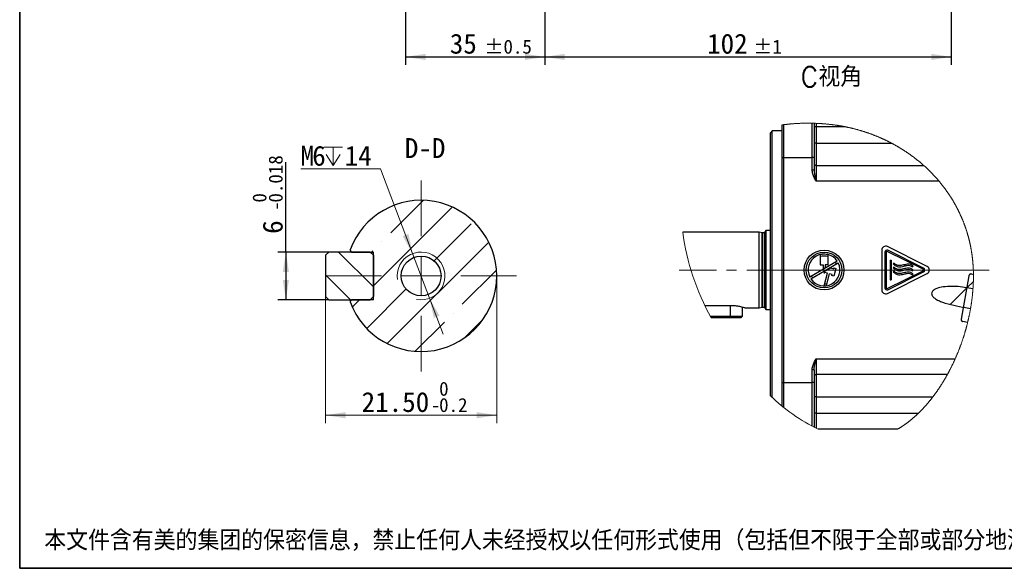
# Model space of a CAD drawing. Header units: millimetres. Extents: x 10 to 584, y 10 to 410.
# Tile 1 of 26: x 10 to 258, y 10 to 148. Entities that reach past the tile are written whole.
import ezdxf

# ---------------------------------------------------------------- set-up
doc = ezdxf.new("R2010")
doc.units = ezdxf.units.MM
doc.header["$LTSCALE"] = 2
doc.linetypes.add('SLD-中心线', pattern=[34.29, 30.48, -1.27, 1.27, -1.27])
doc.linetypes.add('SLD-实线', pattern=[0])
doc.layers.add('图框', color=7, linetype='SLD-实线')
doc.layers.add('细实线层', color=7, linetype='SLD-实线')
doc.layers.add('粗实线层', color=7, linetype='SLD-实线', lineweight=25)
doc.styles.add('SLDTEXTSTYLE0', font='txt', dxfattribs={"bigfont": 'bigfont'})
doc.styles.add('SLDTEXTSTYLE1', font='txt')
doc.dimstyles.new('SLDDIMSTYLE16', dxfattribs={"dimtxt": 5, "dimasz": 5, "dimexe": 0, "dimexo": 0.0625, "dimgap": 1.25, "dimtad": 0, "dimtih": 1, "dimtoh": 1, "dimlfac": 0.5, "dimrnd": 1e-09, "dimzin": 12, "dimdsep": 46, "dimtxsty": 'SLDTEXTSTYLE1', "dimsah": 1, "dimcen": 0, "dimadec": 0, "dimazin": 3, "dimtfac": 1, "dimtdec": 3, "dimtmove": 0, "dimatfit": 3, "dimfxl": 1, "dimfrac": 2, "dimtolj": 1, "dimtzin": 12, "dimarcsym": 0})
doc.dimstyles.new('SLDDIMSTYLE17', dxfattribs={"dimtxt": 5, "dimasz": 5, "dimexe": 0, "dimexo": 0.0625, "dimgap": 1.25, "dimtad": 2, "dimlfac": 0.5, "dimrnd": 1e-09, "dimzin": 12, "dimdsep": 46, "dimtxsty": 'SLDTEXTSTYLE1', "dimsah": 1, "dimcen": 0.09, "dimadec": 0, "dimazin": 3, "dimtol": 1, "dimtm": 0.018, "dimtfac": 1, "dimtdec": 3, "dimtofl": 0, "dimtmove": 0, "dimatfit": 3, "dimfxl": 1, "dimfrac": 2, "dimtolj": 1, "dimarcsym": 0})
doc.dimstyles.new('SLDDIMSTYLE18', dxfattribs={"dimtxt": 5, "dimasz": 5, "dimexe": 0, "dimexo": 0.0625, "dimgap": 1.25, "dimtad": 2, "dimlfac": 0.5, "dimrnd": 1e-09, "dimzin": 4, "dimdsep": 46, "dimtxsty": 'SLDTEXTSTYLE1', "dimsah": 1, "dimcen": 0.09, "dimadec": 0, "dimazin": 1, "dimtol": 1, "dimtm": 0.2, "dimtfac": 1, "dimtdec": 1, "dimtofl": 0, "dimtmove": 0, "dimatfit": 3, "dimfxl": 1, "dimfrac": 2, "dimtolj": 1, "dimarcsym": 0})
doc.dimstyles.new('SLDDIMSTYLE2', dxfattribs={"dimtxt": 5, "dimasz": 5, "dimexe": 0, "dimexo": 0.0625, "dimgap": 1.25, "dimtad": 2, "dimrnd": 1e-09, "dimzin": 12, "dimdsep": 46, "dimtxsty": 'SLDTEXTSTYLE1', "dimsah": 1, "dimcen": 0.09, "dimadec": 0, "dimazin": 3, "dimtol": 1, "dimtp": 1, "dimtm": 1, "dimtfac": 1, "dimtdec": 0, "dimtofl": 0, "dimtmove": 0, "dimatfit": 3, "dimfxl": 1, "dimfrac": 2, "dimtolj": 1, "dimarcsym": 0})
doc.dimstyles.new('SLDDIMSTYLE7', dxfattribs={"dimtxt": 5, "dimasz": 5, "dimexe": 0, "dimexo": 0.0625, "dimgap": 1.25, "dimtad": 2, "dimrnd": 1e-09, "dimzin": 12, "dimdsep": 46, "dimtxsty": 'SLDTEXTSTYLE1', "dimsah": 1, "dimcen": 0.09, "dimadec": 0, "dimazin": 3, "dimtol": 1, "dimtp": 0.5, "dimtm": 0.5, "dimtfac": 1, "dimtdec": 1, "dimtofl": 0, "dimtmove": 0, "dimatfit": 3, "dimfxl": 1, "dimfrac": 2, "dimtolj": 1, "dimarcsym": 0})

# ---------------------------------------------------------------- blocks, each defined once
blk = doc.blocks.new('_D_2')
at = {"layer": '细实线层'}
for p, q in [((244.12, 170.02), (244.12, 136.52)), ((142.02, 168.27), (142.02, 136.52)), ((142.02, 138.52), (244.12, 138.52))]:
    blk.add_line(p, q, dxfattribs=at)
for points in [[(142.02, 138.52), (147.02, 137.75), (147.02, 139.29)], [(244.12, 138.52), (239.12, 139.29), (239.12, 137.75)]]:
    blk.add_solid(points, dxfattribs=at)
at = {"layer": '细实线层', "attachment_point": 1, "style": 'SLDTEXTSTYLE1'}
for s, insert, char_height in [('102', (182.79, 144.34), 5), ('±1', (194.43, 142.84), 3.5)]:
    blk.add_mtext(s, dxfattribs=dict(at, insert=insert, char_height=char_height))
blk = doc.blocks.new('_D_8')
at = {"layer": '细实线层'}
for p, q in [((107.02, 198.97), (107.02, 136.52)), ((142.02, 168.27), (142.02, 136.52)), ((107.02, 138.52), (142.02, 138.52))]:
    blk.add_line(p, q, dxfattribs=at)
for points in [[(107.02, 138.52), (112.02, 137.75), (112.02, 139.29)], [(142.02, 138.52), (137.02, 139.29), (137.02, 137.75)]]:
    blk.add_solid(points, dxfattribs=at)
at = {"layer": '细实线层', "attachment_point": 1, "style": 'SLDTEXTSTYLE1'}
for s, insert, char_height in [('35', (118.11, 144.34), 5), ('±0.5', (126.84, 142.84), 3.5)]:
    blk.add_mtext(s, dxfattribs=dict(at, insert=insert, char_height=char_height))
blk = doc.blocks.new('SW_SYMBOL_HOLE_DEPTH')
at = {"color": 0, "linetype": 'SLD-实线', "lineweight": 18}
for p, q in [((0, 1750), (1600, 1750)), ((800, 1750), (800, 150)), ((200, 1110), (800, 150)), ((1400, 1110), (800, 150))]:
    blk.add_line(p, q, dxfattribs=at)
blk = doc.blocks.new('_D_17')
at = {"color": 7, "linetype": 'SLD-实线', "lineweight": 0}
for p, q in [((100.68, 110.36), (80.63, 110.36)), ((108.78, 89.08), (100.68, 110.36)), ((113.04, 77.87), (108.78, 89.08)), ((113.04, 77.87), (116.46, 68.88))]:
    blk.add_line(p, q, dxfattribs=at)
at = {"color": 7, "linetype": 'SLD-实线', "lineweight": 18}
for points in [[(108.78, 89.08), (107.72, 94.03), (106.28, 93.48)], [(113.04, 77.87), (114.1, 72.92), (115.54, 73.47)]]:
    blk.add_solid(points, dxfattribs=at)
at = {"color": 7, "linetype": 'SLD-实线', "lineweight": 18, "xscale": 0.002909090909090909, "yscale": 0.002909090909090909, "zscale": 0.002909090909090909}
blk.add_blockref('SW_SYMBOL_HOLE_DEPTH', (86.45, 110.77), dxfattribs=at)
at = {"color": 7, "linetype": 'SLD-实线', "lineweight": 18, "char_height": 5, "attachment_point": 1, "style": 'SLDTEXTSTYLE1'}
for s, insert in [('M', (80.63, 116.18)), ('6', (83.54, 116.18)), ('14', (91.69, 116.18))]:
    blk.add_mtext(s, dxfattribs=dict(at, insert=insert))
blk = doc.blocks.new('_D_18')
at = {"layer": '细实线层'}
for p, q in [((76.91, 89.47), (76.91, 112.09)), ((87.71, 89.47), (74.91, 89.47)), ((76.91, 89.47), (76.91, 77.47)), ((87.71, 77.47), (74.91, 77.47))]:
    blk.add_line(p, q, dxfattribs=at)
for points in [[(76.91, 89.47), (76.14, 84.47), (77.68, 84.47)], [(76.91, 77.47), (77.68, 82.47), (76.14, 82.47)]]:
    blk.add_solid(points, dxfattribs=at)
at = {"layer": '细实线层', "attachment_point": 1, "rotation": 90, "style": 'SLDTEXTSTYLE1'}
for s, insert, char_height in [('0.018', (72.59, 101.91), 3.5), ('0', (68.52, 101.91), 3.5), ('-', (72.59, 99.87), 3.5), ('6', (71.09, 94.05), 5)]:
    blk.add_mtext(s, dxfattribs=dict(at, insert=insert, char_height=char_height))
blk = doc.blocks.new('_D_19')
at = {"color": 7, "linetype": 'SLD-实线', "lineweight": 0}
for p, q in [((129.91, 83.47), (129.91, 46.47)), ((86.91, 78.27), (86.91, 46.47)), ((86.91, 48.47), (129.91, 48.47))]:
    blk.add_line(p, q, dxfattribs=at)
at = {"color": 7, "linetype": 'SLD-实线', "lineweight": 18}
for points in [[(86.91, 48.47), (91.91, 47.7), (91.91, 49.24)], [(129.91, 48.47), (124.91, 49.24), (124.91, 47.7)]]:
    blk.add_solid(points, dxfattribs=at)
at = {"color": 7, "linetype": 'SLD-实线', "lineweight": 18, "attachment_point": 1, "style": 'SLDTEXTSTYLE1'}
for s, insert, char_height in [('0', (115.43, 56.87), 3.5), ('21.50', (95.94, 54.29), 5), ('0.2', (115.43, 52.79), 3.5), ('-', (113.4, 52.79), 3.5)]:
    blk.add_mtext(s, dxfattribs=dict(at, insert=insert, char_height=char_height))
blk = doc.blocks.new('SW_CENTERMARKSYMBOL_1')
at = {"color": 0, "linetype": 'SLD-实线', "lineweight": 18}
for p, q in [((0, 10), (0, 24)), ((0, 0), (0, 5)), ((-10, 0), (-24, 0)), ((0, 0), (-5, 0)), ((0, 0), (0, -5)), ((0, 0), (5, 0)), ((10, 0), (24, 0)), ((0, -10), (0, -24))]:
    blk.add_line(p, q, dxfattribs=at)
blk = doc.blocks.new('SW_HATCH_0')
at = {"color": 0, "linetype": 'SLD-实线', "lineweight": 18}
for p, q in [((-4.16, -4.16), (0.03, 0.03)), ((0, 0), (1.65, 1.65))]:
    blk.add_line(p, q, dxfattribs=at)

msp = doc.modelspace()

# ---------------------------------------------------------------- hatches: boundary and pattern name
at = {"linetype": 'SLD-实线', "lineweight": 18}
h = msp.add_hatch(dxfattribs=at)
h.set_pattern_fill('ANSI35', scale=2, angle=3e-322, style=0)
edge = h.paths.add_edge_path(flags=0)
edge.add_line((98.908094, 89.473749), (98.908094, 77.473749))
edge.add_line((98.908094, 77.473749), (93.443845, 77.473749))
edge.add_line((93.443845, 77.473749), (93.068269, 76.936115))
edge.add_arc((110.908094, 83.473749), 19, 200.12601206, 519.87398794)
edge.add_line((93.068269, 90.011383), (93.443845, 89.473749))
edge.add_line((93.443845, 89.473749), (98.908094, 89.473749))
edge = h.paths.add_edge_path(flags=0)
edge.add_arc((110.908094, 83.473749), 5, 0, 360)
h = msp.add_hatch(dxfattribs=at)
h.set_pattern_fill('ANSI35', scale=2, angle=90, style=0)
h.paths.add_polyline_path([(98.108094, 77.473749), (98.908094, 78.273749), (98.908094, 88.673749), (98.108094, 89.473749), (87.708094, 89.473749), (86.908094, 88.673749), (86.908094, 78.273749), (87.708094, 77.473749)], flags=0)

# ---------------------------------------------------------------- linework, layer by layer
at = {"color": 7, "linetype": 'SLD-实线', "lineweight": 25}
for p, q in [((201.688879, 113.265225), (201.688879, 121.437616)), ((201.988877, 121.476549), (201.988877, 113.265225)), ((209.188878, 113.265225), (209.188878, 121.854897)), ((209.688879, 121.842265), (209.688879, 113.265225)), ((210.188878, 121.824566), (210.188878, 120.965223)), ((199.188878, 119.965225), (198.688877, 119.465224)), ((198.688877, 53.369991), (198.688877, 119.465224)), ((201.688879, 119.965225), (199.188878, 119.965225)), ((199.188878, 52.907936), (199.188878, 119.965225)), ((210.188878, 120.965223), (209.688879, 120.965223)), ((210.188878, 120.965223), (210.188878, 116.865225)), ((217.490775, 120.965223), (210.188878, 120.965223)), ((210.188878, 116.865225), (209.688879, 116.865225)), ((210.188878, 116.865225), (210.188878, 111.265225)), ((210.188878, 116.865225), (229.10821, 116.865225)), ((201.688879, 113.265225), (201.988877, 113.265225)), ((201.688879, 56.665225), (201.688879, 113.265225)), ((201.988877, 113.265225), (209.188878, 113.265225)), ((201.988877, 113.265225), (201.988877, 56.665225)), ((209.688879, 113.265225), (209.188878, 113.265225)), ((209.188878, 110.093653), (209.188878, 113.265225)), ((209.688879, 113.265225), (209.688879, 110.093653)), ((209.688879, 110.093653), (209.188878, 110.093653)), ((209.688879, 110.093653), (209.706432, 109.905464)), ((210.188878, 111.265225), (210.188878, 107.265224)), ((210.188878, 111.265225), (237.213601, 111.265225)), ((241.108448, 107.265224), (210.188878, 107.265224)), ((195.888878, 94.465225), (176.658155, 94.465225)), ((196.609856, 94.272039), (195.888878, 94.465225)), ((195.888878, 75.465225), (195.888878, 94.465225)), ((197.188878, 94.265225), (196.661619, 94.265225)), ((197.588877, 94.865225), (197.388877, 94.665225)), ((197.388877, 84.965225), (197.388877, 94.665225)), ((198.688877, 94.865225), (197.588877, 94.865225)), ((197.588877, 94.865225), (197.588877, 84.965225)), ((86.908094, 88.673749), (87.708094, 89.473749)), ((98.108094, 89.473749), (87.708094, 89.473749)), ((93.443845, 89.473749), (93.068269, 90.011383)), ((93.443845, 89.473749), (98.908094, 89.473749)), ((98.108094, 89.473749), (98.908094, 88.673749)), ((98.908094, 77.473749), (98.908094, 89.473749)), ((226.688878, 89.947191), (226.688878, 79.983259)), ((227.488878, 89.461781), (227.488878, 80.468669)), ((227.788878, 89.461781), (227.788878, 80.468669)), ((237.071433, 85.14411), (228.078321, 89.640666)), ((238.100024, 85.859652), (228.136092, 90.841618)), ((237.205597, 85.412438), (228.212485, 89.908994)), ((86.908094, 88.673749), (86.908094, 78.273749)), ((98.908094, 88.673749), (98.908094, 78.273749)), ((215.521208, 87.177821), (208.60655, 83.185641)), ((208.856548, 82.752629), (215.771207, 86.744808)), ((211.188878, 88.786547), (211.188878, 86.286547)), ((213.188879, 86.286547), (213.188879, 88.786547)), ((215.337225, 86.494249), (215.087225, 86.927261)), ((228.788878, 87.465225), (229.088878, 87.465225)), ((228.788878, 87.465225), (228.788878, 82.465225)), ((229.088878, 87.465225), (229.088878, 82.465225)), ((229.815856, 86.706649), (229.588878, 86.510483)), ((197.388877, 75.265225), (197.388877, 84.965225)), ((197.588877, 84.965225), (197.588877, 75.065225)), ((211.188878, 86.286547), (211.938878, 86.286547)), ((211.938878, 86.286547), (211.938878, 85.225032)), ((212.438879, 85.513708), (211.938878, 85.225032)), ((212.188878, 84.56108), (213.802767, 85.492859)), ((212.188878, 84.56108), (212.188878, 84.113566)), ((212.303723, 84.341612), (212.239019, 84.100131)), ((213.028168, 84.147498), (212.303723, 84.341612)), ((213.188879, 86.286547), (212.438879, 86.286547)), ((212.438879, 86.286547), (212.438879, 85.513708)), ((213.802767, 85.492859), (214.623804, 85.272863)), ((214.623804, 85.272863), (214.688509, 85.514344)), ((215.171472, 85.384935), (214.653834, 83.453083)), ((214.688509, 85.514344), (215.171472, 85.384935)), ((228.078321, 80.289784), (237.071433, 84.786339)), ((228.212485, 80.021456), (237.205597, 84.518011)), ((229.815856, 85.706649), (229.588878, 85.510483)), ((229.815856, 84.706649), (229.588878, 84.510483)), ((234.388976, 85.741531), (234.588878, 85.965225)), ((234.388976, 84.741531), (234.588878, 84.965225)), ((212.188878, 81.015225), (213.028168, 84.147498)), ((212.239019, 84.100131), (212.188878, 84.113566)), ((213.511131, 84.018088), (212.715983, 81.050553)), ((214.235575, 83.823974), (213.511131, 84.018088)), ((214.170871, 83.582492), (214.235575, 83.823974)), ((214.653834, 83.453083), (214.170871, 83.582492)), ((228.136092, 79.088832), (238.100024, 84.070798)), ((228.788878, 82.465225), (229.088878, 82.465225)), ((234.388976, 83.741531), (234.588878, 83.965225)), ((248.608686, 83.528014), (246.681972, 72.601074)), ((249.19296, 83.962205), (249.735743, 83.866498)), ((212.310017, 81.467322), (212.84365, 81.527017)), ((249.625559, 80.245311), (248.570377, 80.431367)), ((87.708094, 77.473749), (86.908094, 78.273749)), ((87.708094, 77.473749), (98.108094, 77.473749)), ((93.068269, 76.936115), (93.443845, 77.473749)), ((98.908094, 77.473749), (93.443845, 77.473749)), ((98.908094, 78.273749), (98.108094, 77.473749)), ((182.285526, 76.045313), (189.188876, 76.045313)), ((191.688878, 73.365225), (191.688878, 75.681382)), ((192.388536, 75.465225), (195.888878, 75.465225)), ((195.888878, 75.465225), (196.609856, 75.65841)), ((196.661619, 75.665225), (197.188878, 75.665225)), ((197.388877, 75.265225), (197.588877, 75.065225)), ((197.588877, 75.065225), (198.688877, 75.065225)), ((247.705089, 75.524073), (249.01685, 75.292774)), ((183.630874, 73.365225), (188.688879, 73.365225)), ((188.688879, 72.965225), (183.842954, 72.965225)), ((188.688879, 72.965225), (188.688879, 73.365225)), ((188.688879, 73.365225), (191.688878, 73.365225)), ((191.288878, 72.965225), (188.688879, 72.965225)), ((191.288878, 72.965225), (191.688878, 73.365225)), ((248.280418, 71.782011), (247.082507, 71.993235)), ((210.188878, 62.665226), (210.188878, 58.665225)), ((209.688879, 59.836797), (209.188878, 59.836797)), ((209.188878, 56.665225), (209.188878, 59.836797)), ((209.688879, 59.836797), (209.688879, 56.665225)), ((243.174795, 58.665225), (210.188878, 58.665225)), ((210.188878, 58.665225), (210.188878, 53.065225)), ((201.688879, 56.665225), (201.988877, 56.665225)), ((201.688879, 50.748795), (201.688879, 56.665225)), ((201.988877, 56.665225), (209.188878, 56.665225)), ((201.988877, 56.665225), (201.988877, 50.506319)), ((209.688879, 56.665225), (209.188878, 56.665225)), ((209.188878, 45.726716), (209.188878, 56.665225)), ((209.688879, 56.665225), (209.688879, 45.468822)), ((210.188878, 53.065225), (209.688879, 53.065225)), ((210.188878, 53.065225), (239.534076, 53.065225)), ((210.188878, 53.065225), (210.188878, 48.965226)), ((210.188878, 48.965226), (209.688879, 48.965226)), ((210.188878, 48.965226), (210.188878, 45.22068)), ((210.188878, 48.965226), (235.903148, 48.965226)), ((230.663431, 44.965226), (210.725584, 44.965226))]:
    msp.add_line(p, q, dxfattribs=at)
at = {"color": 8, "linetype": 'SLD-实线', "lineweight": 25}
for p, q in [((196.609856, 75.65841), (196.609856, 94.272039)), ((196.661619, 94.265225), (196.661619, 75.665225)), ((197.188878, 84.965225), (197.188878, 94.265225)), ((197.188878, 75.665225), (197.188878, 84.965225)), ((188.688879, 73.365225), (188.688879, 76.045313)), ((210.188878, 62.665226), (245.163112, 62.665226))]:
    msp.add_line(p, q, dxfattribs=at)
at = {"color": 7, "linetype": 'SLD-中心线', "lineweight": 18}
msp.add_line((253.711774, 84.965225), (175.788866, 84.965225), dxfattribs=at)
at = {"color": 7, "linetype": 'SLD-实线', "lineweight": 18, "flags": 128}
msp.add_lwpolyline([(230.663431, 44.965226), (230.740594, 45.009747), (230.817665, 45.054625), (230.894645, 45.099854), (230.971533, 45.14544), (231.048329, 45.191373), (231.125031, 45.237664), (231.201641, 45.284301), (231.271784, 45.327358), (231.341847, 45.370709), (231.411832, 45.414351), (231.481737, 45.458283), (231.551561, 45.502506), (231.621305, 45.547023), (231.690969, 45.591823), (231.760551, 45.636914), (231.830052, 45.682292), (231.899471, 45.72796), (231.968808, 45.773912), (232.038062, 45.820146), (232.103284, 45.864001), (232.168431, 45.908108), (232.233505, 45.952469), (232.298503, 45.997079), (232.363428, 46.041939), (232.432205, 46.08979), (232.500897, 46.137925), (232.569505, 46.186335), (232.638027, 46.235025), (232.706463, 46.283993), (232.774814, 46.333242), (232.839179, 46.379927), (232.903468, 46.426858), (232.967679, 46.474032), (233.031813, 46.521451), (233.095869, 46.569112), (233.167267, 46.622596), (233.238568, 46.676378), (233.30977, 46.730462), (233.380874, 46.784844), (233.45188, 46.839527), (233.522785, 46.894505), (233.593592, 46.949785), (233.664298, 47.005355), (233.731397, 47.05844), (233.798405, 47.111794), (233.865322, 47.165408), (233.932147, 47.219291), (233.998879, 47.273434), (234.06552, 47.327842), (234.143941, 47.392305), (234.222234, 47.457125), (234.300396, 47.522314), (234.378428, 47.587856), (234.457917, 47.655113), (234.537269, 47.722738), (234.616484, 47.790739), (234.69556, 47.859106), (234.774498, 47.927845), (234.853296, 47.996953), (234.931955, 48.066422), (235.010473, 48.13626), (235.08885, 48.206463), (235.167086, 48.277028), (235.245179, 48.347953), (235.323129, 48.419237), (235.400936, 48.490882), (235.4786, 48.562884), (235.549664, 48.629198), (235.620606, 48.695813), (235.691426, 48.762723), (235.762123, 48.829928), (235.832697, 48.89743), (235.903148, 48.965226), (235.978337, 49.038037), (236.053383, 49.111187), (236.128286, 49.184665), (236.203046, 49.258478), (236.277662, 49.332618), (236.350804, 49.405757), (236.423807, 49.479209), (236.496668, 49.55298), (236.569389, 49.627062), (236.643448, 49.702979), (236.717359, 49.779225), (236.791121, 49.855791), (236.864735, 49.932677), (236.938198, 50.009887), (237.011512, 50.087414), (237.084674, 50.165262), (237.157686, 50.243426), (237.230546, 50.321906), (237.303253, 50.4007), (237.375807, 50.47981), (237.448208, 50.55923), (237.520454, 50.638962), (237.592547, 50.719004), (237.658495, 50.792649), (237.724312, 50.866548), (237.789998, 50.940707), (237.855553, 51.015123), (237.920975, 51.089793), (237.986265, 51.16472), (238.057339, 51.246747), (238.128254, 51.329072), (238.19901, 51.411699), (238.269606, 51.494624), (238.340041, 51.577843), (238.410316, 51.661361), (238.480429, 51.745172), (238.544557, 51.82226), (238.608549, 51.899589), (238.672403, 51.977165), (238.736121, 52.054982), (238.7997, 52.133042), (238.863141, 52.211348), (238.926443, 52.289892), (238.989606, 52.368674), (239.05263, 52.447695), (239.115513, 52.526958), (239.178257, 52.606456), (239.240859, 52.686188), (239.31446, 52.78046), (239.387863, 52.87506), (239.461068, 52.969981), (239.534076, 53.065225), (239.598763, 53.150102), (239.663292, 53.235229), (239.727664, 53.320605), (239.791877, 53.406234), (239.855931, 53.49211), (239.919826, 53.578235), (239.979923, 53.659662), (240.039878, 53.741309), (240.09969, 53.823173), (240.159358, 53.905248), (240.218883, 53.987544), (240.285146, 54.079644), (240.351229, 54.172009), (240.417131, 54.264642), (240.482852, 54.357532), (240.548391, 54.45069), (240.613748, 54.544106), (240.678921, 54.637782), (240.743911, 54.731715), (240.808717, 54.825905), (240.873338, 54.920353), (240.937774, 55.015053), (241.002024, 55.110007), (241.066087, 55.205214), (241.129964, 55.300671), (241.193652, 55.396376), (241.257153, 55.492332), (241.323476, 55.59312), (241.38959, 55.694177), (241.455496, 55.795503), (241.521193, 55.897096), (241.58668, 55.998953), (241.651957, 56.101074), (241.71407, 56.198798), (241.77599, 56.296758), (241.837717, 56.394957), (241.899249, 56.49339), (241.960588, 56.592056), (242.021731, 56.690955), (242.082678, 56.790087), (242.14343, 56.889446), (242.206862, 56.993784), (242.270079, 57.098372), (242.333078, 57.203207), (242.395859, 57.30829), (242.458422, 57.413617), (242.520765, 57.519188), (242.582888, 57.625003), (242.644791, 57.731056), (242.706472, 57.83735), (242.767932, 57.943882), (242.829169, 58.050651), (242.890183, 58.157656), (242.947506, 58.258758), (243.004629, 58.360068), (243.061552, 58.461584), (243.118274, 58.563303), (243.174795, 58.665225), (243.23414, 58.77285), (243.293261, 58.880699), (243.352156, 58.98877), (243.410826, 59.097061), (243.469268, 59.205567), (243.527484, 59.314292), (243.585472, 59.423232), (243.643231, 59.532387), (243.703495, 59.646966), (243.763507, 59.761777), (243.823266, 59.876818), (243.882771, 59.992088), (243.942022, 60.107585), (244.001018, 60.223305), (244.064526, 60.348693), (244.127734, 60.474341), (244.190641, 60.600247), (244.253245, 60.726406), (244.315547, 60.85282), (244.377545, 60.979483), (244.435722, 61.099138), (244.493626, 61.21901), (244.551258, 61.3391), (244.608617, 61.459409), (244.665702, 61.579929), (244.722512, 61.700662), (244.779046, 61.821607), (244.835303, 61.942761), (244.891284, 62.064122), (244.946987, 62.185688), (245.001423, 62.305281), (245.05559, 62.425069), (245.109487, 62.545051), (245.163112, 62.665226), (245.217469, 62.787858), (245.271542, 62.910687), (245.325332, 63.033709), (245.378836, 63.156923), (245.432056, 63.280329), (245.48499, 63.403921), (245.537637, 63.527701), (245.585644, 63.641328), (245.633408, 63.75511), (245.68093, 63.869044), (245.728208, 63.983131), (245.775243, 64.097367), (245.822031, 64.21175), (245.868576, 64.326282), (245.914874, 64.440962), (245.960926, 64.555784), (246.00673, 64.67075), (246.052287, 64.78586), (246.097596, 64.901109), (246.150675, 65.037118), (246.203409, 65.173318), (246.255794, 65.309707), (246.307831, 65.446283), (246.351709, 65.562311), (246.395335, 65.678471), (246.438707, 65.79476), (246.481827, 65.911179), (246.524692, 66.027727), (246.567302, 66.144401), (246.617194, 66.282069), (246.66673, 66.419908), (246.715908, 66.557917), (246.76473, 66.696092), (246.808018, 66.819604), (246.851019, 66.943245), (246.893732, 67.067014), (246.936158, 67.190909), (246.978295, 67.31493), (247.020142, 67.439075), (247.0617, 67.563342), (247.102967, 67.687729), (247.141912, 67.806046), (247.180594, 67.924467), (247.219011, 68.042995), (247.257164, 68.161625), (247.29505, 68.280357), (247.332671, 68.399191), (247.376667, 68.539371), (247.42029, 68.679688), (247.463541, 68.820137), (247.506419, 68.960718), (247.544387, 69.086348), (247.582054, 69.212079), (247.619421, 69.337908), (247.656489, 69.463838), (247.693254, 69.589862), (247.729717, 69.715982), (247.765878, 69.842197), (247.801735, 69.968503), (247.837288, 70.0949), (247.872535, 70.221386), (247.907478, 70.347959), (247.942113, 70.474619), (247.976442, 70.601361), (248.010462, 70.728188), (248.044175, 70.855096), (248.077578, 70.982082), (248.11224, 71.1152), (248.14656, 71.248402), (248.18054, 71.381686), (248.214176, 71.515049), (248.247469, 71.648492), (248.280418, 71.782011), (248.31036, 71.904641), (248.340011, 72.027333), (248.36937, 72.150085), (248.398436, 72.272895), (248.42721, 72.395764), (248.455183, 72.516493), (248.482872, 72.637274), (248.510277, 72.758108), (248.537397, 72.878992), (248.564776, 73.002393), (248.591856, 73.125844), (248.618638, 73.249342), (248.645121, 73.372888), (248.671304, 73.496478), (248.697186, 73.620113), (248.722767, 73.74379), (248.748045, 73.867509), (248.773021, 73.991267), (248.797694, 74.115064), (248.822063, 74.238897), (248.846129, 74.362766), (248.869889, 74.486669), (248.893343, 74.610605), (248.918789, 74.74697), (248.943864, 74.883371), (248.968565, 75.019807), (248.992895, 75.156276), (249.01685, 75.292774), (249.03831, 75.416933), (249.059459, 75.541116), (249.080298, 75.665319), (249.100824, 75.789542), (249.121038, 75.913782), (249.140938, 76.038039), (249.160526, 76.162312), (249.181708, 76.299027), (249.20251, 76.435757), (249.222929, 76.572502), (249.242965, 76.709256), (249.262618, 76.846021), (249.281886, 76.982792), (249.30077, 77.119569), (249.319266, 77.25635), (249.337375, 77.393133), (249.355098, 77.529916), (249.372124, 77.664255), (249.388775, 77.79859), (249.40505, 77.932919), (249.420947, 78.067242), (249.436745, 78.203997), (249.45215, 78.340742), (249.467161, 78.477474), (249.481777, 78.614191), (249.495998, 78.750891), (249.50958, 78.885132), (249.522778, 79.019354), (249.535593, 79.153554), (249.548024, 79.287731), (249.558797, 79.407511), (249.569263, 79.52727), (249.57942, 79.647007), (249.589267, 79.76672), (249.598806, 79.886408), (249.608035, 80.00607), (249.616953, 80.125704), (249.625559, 80.245311), (249.633712, 80.36279), (249.641563, 80.480239), (249.649111, 80.597657), (249.656358, 80.715043), (249.663302, 80.832395), (249.669826, 80.947618), (249.676056, 81.062805), (249.681994, 81.177957), (249.687637, 81.293072), (249.69309, 81.410498), (249.698237, 81.527881), (249.703075, 81.645223), (249.707605, 81.762523), (249.711826, 81.879777), (249.715736, 81.996985), (249.719337, 82.114147), (249.722444, 82.224415), (249.725274, 82.33464), (249.727828, 82.44482), (249.730105, 82.554954), (249.732104, 82.665041), (249.733798, 82.773117), (249.735224, 82.881146), (249.736381, 82.989126), (249.737269, 83.097058), (249.737974, 83.225484), (249.738296, 83.353837), (249.738234, 83.482117), (249.737789, 83.610321), (249.736959, 83.738449), (249.735743, 83.866498), (249.734268, 83.985346), (249.732458, 84.104124), (249.730314, 84.22283), (249.727836, 84.341463), (249.725023, 84.460022), (249.721872, 84.578505), (249.718594, 84.690148), (249.715015, 84.801722), (249.711137, 84.913225), (249.706957, 85.024656), (249.702476, 85.136015), (249.697694, 85.247301), (249.692609, 85.358512), (249.687222, 85.469647), (249.681532, 85.580705), (249.675537, 85.691685), (249.669354, 85.800607), (249.662877, 85.909451), (249.656106, 86.018217), (249.64904, 86.126904), (249.641542, 86.237485), (249.633737, 86.347981), (249.625626, 86.458392), (249.617207, 86.568716), (249.608481, 86.678953), (249.59961, 86.787136), (249.59044, 86.895232), (249.580973, 87.00324), (249.571206, 87.11116), (249.560932, 87.22119), (249.550346, 87.331126), (249.539446, 87.440966), (249.528234, 87.55071), (249.516708, 87.660356), (249.504867, 87.769904), (249.492713, 87.879352), (249.48027, 87.988461), (249.467514, 88.097469), (249.454443, 88.206374), (249.441057, 88.315175), (249.427354, 88.423872), (249.413589, 88.530525), (249.399519, 88.637075), (249.385143, 88.743521), (249.370461, 88.849862), (249.355163, 88.958265), (249.339548, 89.066557), (249.323615, 89.17474), (249.307365, 89.282811), (249.2908, 89.390772), (249.273918, 89.498621), (249.25672, 89.606358), (249.239207, 89.713983), (249.221379, 89.821496), (249.203238, 89.928895), (249.184782, 90.036181), (249.166014, 90.143354), (249.146932, 90.250413), (249.127538, 90.357356), (249.109486, 90.455288), (249.091174, 90.553122), (249.072599, 90.65086), (249.053763, 90.7485), (249.034667, 90.846043), (249.015311, 90.943487), (248.992442, 91.056841), (248.969222, 91.170061), (248.94565, 91.283147), (248.921727, 91.396099), (248.897455, 91.508916), (248.873275, 91.619587), (248.848759, 91.730126), (248.823907, 91.840535), (248.798719, 91.950811), (248.772672, 92.063202), (248.746276, 92.175454), (248.719532, 92.287568), (248.692442, 92.399543), (248.665005, 92.511378), (248.637222, 92.623074), (248.609093, 92.734629), (248.58062, 92.846043), (248.551802, 92.957317), (248.52264, 93.068448), (248.493136, 93.179437), (248.463288, 93.290283), (248.433099, 93.400987), (248.402569, 93.511547), (248.374283, 93.612767), (248.345711, 93.713866), (248.316854, 93.814843), (248.287711, 93.915699), (248.258284, 94.016431), (248.228573, 94.117041), (248.195837, 94.226657), (248.162763, 94.336127), (248.129353, 94.445448), (248.095608, 94.554622), (248.061526, 94.663648), (248.02711, 94.772526), (247.99236, 94.881254), (247.960212, 94.980789), (247.927784, 95.080199), (247.895077, 95.179483), (247.862091, 95.27864), (247.828826, 95.377669), (247.795283, 95.476571), (247.761462, 95.575346), (247.727364, 95.673992), (247.692989, 95.77251), (247.658337, 95.8709), (247.623409, 95.96916), (247.588206, 96.067289), (247.554763, 96.159693), (247.521075, 96.251982), (247.487143, 96.344154), (247.452968, 96.436211), (247.41855, 96.52815), (247.378424, 96.63438), (247.337975, 96.740453), (247.297201, 96.84637), (247.256104, 96.952128), (247.214685, 97.057728), (247.172943, 97.163168), (247.130879, 97.268451), (247.09204, 97.364819), (247.05293, 97.461053), (247.013552, 97.557151), (246.973906, 97.653116), (246.933991, 97.748944), (246.893809, 97.844637), (246.853361, 97.940192), (246.812646, 98.035612), (246.771664, 98.130894), (246.730416, 98.22604), (246.688904, 98.321048), (246.647126, 98.415918), (246.607495, 98.50524), (246.567628, 98.59444), (246.527526, 98.683515), (246.487191, 98.772467), (246.446622, 98.861294), (246.40334, 98.955369), (246.359796, 99.049304), (246.31599, 99.143099), (246.271923, 99.236752), (246.227596, 99.330264), (246.183009, 99.423634), (246.140732, 99.511539), (246.098224, 99.599318), (246.055487, 99.68697), (246.012518, 99.774494), (245.969322, 99.861891), (245.920841, 99.959282), (245.872075, 100.056513), (245.823024, 100.153585), (245.77369, 100.250495), (245.724073, 100.347246), (245.674174, 100.443835), (245.623991, 100.540263), (245.573528, 100.636529), (245.520916, 100.736156), (245.468002, 100.835609), (245.414787, 100.934885), (245.361273, 101.033987), (245.307457, 101.132912), (245.253343, 101.23166), (245.19893, 101.330231), (245.148789, 101.420433), (245.098399, 101.510484), (245.047759, 101.600386), (244.996869, 101.690137), (244.945731, 101.779738), (244.894345, 101.869188), (244.84271, 101.958487), (244.790829, 102.047635), (244.7387, 102.13663), (244.686324, 102.225473), (244.633703, 102.314163), (244.580836, 102.4027), (244.530765, 102.486038), (244.480477, 102.569239), (244.429971, 102.652302), (244.379249, 102.735228), (244.328309, 102.818019), (244.274047, 102.905675), (244.219542, 102.993177), (244.164794, 103.080522), (244.109805, 103.16771), (244.054574, 103.254744), (243.999102, 103.34162), (243.933416, 103.443808), (243.867397, 103.545779), (243.801045, 103.647528), (243.73436, 103.749059), (243.674541, 103.839526), (243.614459, 103.929815), (243.554113, 104.019928), (243.493504, 104.109864), (243.432635, 104.199623), (243.371503, 104.289205), (243.31011, 104.378609), (243.248457, 104.467833), (243.189628, 104.552459), (243.130563, 104.63692), (243.071265, 104.721222), (243.011734, 104.805359), (242.951969, 104.889335), (242.891972, 104.973146), (242.820964, 105.071714), (242.749634, 105.170054), (242.677982, 105.268165), (242.606011, 105.366047), (242.541481, 105.453249), (242.476697, 105.540266), (242.411659, 105.627099), (242.346368, 105.713749), (242.280824, 105.800213), (242.215028, 105.886493), (242.148981, 105.972588), (242.082682, 106.058495), (242.016133, 106.144217), (241.949334, 106.229752), (241.882285, 106.315102), (241.814987, 106.400262), (241.747441, 106.485234), (241.679646, 106.57002), (241.611604, 106.654616), (241.543316, 106.739021), (241.471511, 106.827246), (241.399436, 106.915259), (241.327091, 107.003066), (241.254478, 107.090661), (241.181597, 107.178049), (241.108448, 107.265224), (241.037779, 107.348946), (240.966863, 107.432471), (240.895701, 107.5158), (240.824293, 107.598934), (240.752639, 107.68187), (240.682027, 107.763134), (240.611179, 107.844205), (240.540096, 107.925087), (240.468778, 108.005777), (240.395764, 108.087914), (240.322506, 108.169851), (240.249006, 108.25159), (240.175264, 108.333125), (240.101279, 108.41446), (240.027054, 108.495593), (239.952589, 108.576523), (239.877883, 108.657252), (239.802937, 108.737776), (239.727753, 108.818097), (239.65233, 108.898213), (239.57667, 108.978124), (239.500772, 109.057832), (239.424637, 109.137334), (239.340615, 109.224548), (239.256309, 109.311513), (239.171717, 109.398229), (239.086842, 109.484693), (239.001684, 109.570907), (238.924023, 109.649064), (238.846128, 109.727013), (238.768001, 109.804753), (238.689642, 109.882284), (238.611052, 109.959606), (238.532231, 110.036715), (238.45318, 110.113617), (238.365959, 110.197965), (238.27846, 110.282056), (238.190685, 110.365891), (238.102634, 110.449468), (238.014308, 110.53279), (237.925707, 110.615853), (237.836833, 110.698657), (237.747686, 110.781202), (237.658266, 110.863488), (237.568575, 110.945513), (237.480222, 111.025819), (237.391608, 111.105874), (237.302734, 111.185675), (237.213601, 111.265225), (237.1322, 111.337451), (237.050586, 111.409466), (236.968758, 111.481271), (236.886717, 111.552864), (236.804464, 111.624244), (236.723473, 111.694144), (236.642278, 111.763838), (236.56088, 111.833328), (236.479278, 111.902609), (236.395802, 111.973093), (236.312116, 112.043364), (236.22822, 112.113416), (236.144115, 112.183254), (236.059801, 112.252874), (235.975278, 112.322278), (235.890548, 112.391464), (235.80561, 112.460432), (235.720465, 112.529184), (235.635114, 112.597717), (235.549557, 112.666031), (235.463795, 112.734126), (235.377828, 112.802), (235.291657, 112.869653), (235.196633, 112.94382), (235.101363, 113.017719), (235.005848, 113.091349), (234.910088, 113.164711), (234.814085, 113.237805), (234.726598, 113.30402), (234.638911, 113.370012), (234.551023, 113.43578), (234.462936, 113.501325), (234.37465, 113.566644), (234.286166, 113.63174), (234.197483, 113.696612), (234.099705, 113.767709), (234.001688, 113.838533), (233.903433, 113.909084), (233.804942, 113.97936), (233.706214, 114.04936), (233.607251, 114.119086), (233.508053, 114.188537), (233.408621, 114.25771), (233.308956, 114.326605), (233.209058, 114.395225), (233.110717, 114.462347), (233.012153, 114.529201), (232.913367, 114.595785), (232.814358, 114.662101), (232.70981, 114.731673), (232.605018, 114.800945), (232.499981, 114.869916), (232.394701, 114.938585), (232.289178, 115.006951), (232.183413, 115.075016), (232.08347, 115.138912), (231.983314, 115.202538), (231.882945, 115.265894), (231.782364, 115.328978), (231.68157, 115.39179), (231.580565, 115.454331), (231.479349, 115.516597), (231.377924, 115.578591), (231.276288, 115.640312), (231.174445, 115.701759), (231.074217, 115.76184), (230.973789, 115.821655), (230.873162, 115.881206), (230.772335, 115.94049), (230.669472, 116.000577), (230.566403, 116.060387), (230.46313, 116.119921), (230.359653, 116.179175), (230.255973, 116.23815), (230.153947, 116.295801), (230.051727, 116.353184), (229.949312, 116.410294), (229.846704, 116.467135), (229.741803, 116.524854), (229.636701, 116.582293), (229.5314, 116.639448), (229.425899, 116.69632), (229.320201, 116.752905), (229.214304, 116.809208), (229.10821, 116.865225), (229.009693, 116.916893), (228.911007, 116.968317), (228.812153, 117.019493), (228.713132, 117.070423), (228.613945, 117.121106), (228.51459, 117.17154), (228.420762, 117.218867), (228.326786, 117.265971), (228.232663, 117.312856), (228.138395, 117.359519), (228.043981, 117.405958), (227.938436, 117.457527), (227.832711, 117.508821), (227.726807, 117.559835), (227.620723, 117.610573), (227.51446, 117.661032), (227.408019, 117.711208), (227.3014, 117.761109), (227.194606, 117.81073), (227.087634, 117.860071), (226.980487, 117.909129), (226.873165, 117.957908), (226.765668, 118.006404), (226.657997, 118.054617), (226.550153, 118.10255), (226.442136, 118.1502), (226.333947, 118.197564), (226.220422, 118.246879), (226.106709, 118.295885), (225.992809, 118.344575), (225.878723, 118.392951), (225.764452, 118.441015), (225.649995, 118.488766), (225.540569, 118.534051), (225.430976, 118.579052), (225.321216, 118.623763), (225.211289, 118.668183), (225.101197, 118.712317), (224.990941, 118.75616), (224.88052, 118.799716), (224.769934, 118.842981), (224.653908, 118.887994), (224.537704, 118.932686), (224.421322, 118.977062), (224.304762, 119.021117), (224.188026, 119.064848), (224.071115, 119.108259), (223.954028, 119.151346), (223.836767, 119.194112), (223.719332, 119.236558), (223.601724, 119.278676), (223.483944, 119.32047), (223.365992, 119.36194), (223.254623, 119.400747), (223.143103, 119.439259), (223.031432, 119.47748), (222.919611, 119.515415), (222.807639, 119.553055), (222.694127, 119.590867), (222.580464, 119.628381), (222.466649, 119.665593), (222.352682, 119.702506), (222.238564, 119.739119), (222.124297, 119.775433), (222.009881, 119.811441), (221.895315, 119.847152), (221.775135, 119.884234), (221.654793, 119.920987), (221.53429, 119.957406), (221.413625, 119.993493), (221.292801, 120.029244), (221.171817, 120.064664), (221.050675, 120.099745), (220.929375, 120.134491), (220.807918, 120.168905), (220.686304, 120.202977), (220.564533, 120.236717), (220.442607, 120.270114), (220.327508, 120.301298), (220.212271, 120.332177), (220.096898, 120.362758), (219.981389, 120.393034), (219.865745, 120.423007), (219.742946, 120.454471), (219.619994, 120.485589), (219.496894, 120.516367), (219.373645, 120.546803), (219.250244, 120.576895), (219.126699, 120.606642), (219.010077, 120.634377), (218.893322, 120.661806), (218.776441, 120.688926), (218.659428, 120.715741), (218.542288, 120.74225), (218.42502, 120.76845), (218.307623, 120.794341), (218.190099, 120.819922), (218.072449, 120.845195), (217.954674, 120.870158), (217.838879, 120.894376), (217.722965, 120.918292), (217.606929, 120.941907), (217.490775, 120.965223), (217.373713, 120.988395), (217.256534, 121.011257), (217.139238, 121.033817), (217.021826, 121.056076), (216.904299, 121.078025), (216.786661, 121.099673), (216.675642, 121.119804), (216.564528, 121.139664), (216.453317, 121.159255), (216.342011, 121.178578), (216.230612, 121.197626), (216.119121, 121.216409), (216.007541, 121.234916), (215.89587, 121.253159), (215.784111, 121.271129), (215.672267, 121.288828), (215.562337, 121.30595), (215.452326, 121.322814), (215.342234, 121.339414), (215.232066, 121.355757), (215.106781, 121.374014), (214.981397, 121.391933), (214.855918, 121.40952), (214.730344, 121.426768), (214.604679, 121.443685), (214.478924, 121.460262), (214.35308, 121.476508), (214.227149, 121.492419), (214.095132, 121.508732), (213.963024, 121.524673), (213.830826, 121.540248), (213.698541, 121.555458), (213.566174, 121.5703), (213.433723, 121.584776), (213.307218, 121.598255), (213.180642, 121.611397), (213.053997, 121.624209), (212.927285, 121.636685), (212.800506, 121.648825), (212.673665, 121.660634), (212.546761, 121.672112), (212.419798, 121.683258), (212.286725, 121.694576), (212.153592, 121.705528), (212.0204, 121.716115), (211.887148, 121.726337), (211.753843, 121.736195), (211.620485, 121.74569), (211.487075, 121.754817), (211.353616, 121.763583), (211.220111, 121.771983), (211.086561, 121.780023), (210.95297, 121.787693), (210.819337, 121.795002), (210.693307, 121.801562), (210.567243, 121.807798), (210.441149, 121.81371), (210.315028, 121.819298), (210.188878, 121.824566), (210.063911, 121.829465), (209.93892, 121.834047), (209.813909, 121.838316), (209.688879, 121.842265), (209.563901, 121.845897), (209.438906, 121.849212), (209.313899, 121.852211), (209.188878, 121.854897), (209.067547, 121.857203), (208.946207, 121.859211), (208.824859, 121.860921), (208.703508, 121.862337), (208.582151, 121.863454), (208.46296, 121.864266), (208.34377, 121.864788), (208.224581, 121.865026), (208.105394, 121.864982), (207.983778, 121.864639), (207.862168, 121.863998), (207.740567, 121.863063), (207.618973, 121.86183), (207.497391, 121.860299), (207.375822, 121.85847), (207.254264, 121.856346), (207.132724, 121.853929), (207.0112, 121.851213), (206.889696, 121.848199), (206.76821, 121.844887), (206.646747, 121.841285), (206.525308, 121.837381), (206.403894, 121.833186), (206.270368, 121.828228), (206.136878, 121.822912), (206.003423, 121.817238), (205.870007, 121.811207), (205.736633, 121.804818), (205.615419, 121.798697), (205.494243, 121.792286), (205.373106, 121.785577), (205.25201, 121.778573), (205.130955, 121.771276), (205.009942, 121.763683), (204.888975, 121.755797), (204.755965, 121.746782), (204.623015, 121.737409), (204.490125, 121.727679), (204.357297, 121.717594), (204.224534, 121.707156), (204.091839, 121.69636), (203.959213, 121.68521), (203.826656, 121.673703), (203.694173, 121.661841), (203.561769, 121.649623), (203.431801, 121.637277), (203.301911, 121.624592), (203.172104, 121.611561), (203.042374, 121.598191), (202.924089, 121.585697), (202.805874, 121.572911), (202.68773, 121.559847), (202.569661, 121.546495), (202.451666, 121.532861), (202.335854, 121.519196), (202.220117, 121.505253), (202.104458, 121.491037), (201.988877, 121.476549), (201.888816, 121.463775), (201.788818, 121.450796), (201.688879, 121.437616)], dxfattribs=at)
at = {"color": 7, "linetype": 'SLD-实线', "lineweight": 25, "flags": 128}
msp.add_lwpolyline([(209.040531, 83.436201), (209.096586, 83.325795), (209.290532, 83.003189)], dxfattribs=at)
at = {"color": 7, "linetype": 'SLD-实线', "lineweight": 25}
for centre, radius in [((212.188879, 84.965225), 5), ((212.188878, 84.965225), 4.5), ((110.908094, 83.473749), 5)]:
    msp.add_circle(centre, radius, dxfattribs=at)
for centre, radius, start, end in [((210.188879, 111.765225), 0.5, 180.00015217, 269.99984783), ((110.908094, 83.473749), 19, 200.12601206, 159.87398794), ((196.661613, 94.465185), 0.19996, 254.99888487, 270.00161331), ((197.188882, 94.465221), 0.199996, 269.99887687, 0.00112313), ((227.688878, 89.94719), 1, 63.43497487, 179.99997244), ((227.988878, 89.461781), 0.5, 63.43494351, 180.00003679), ((227.988878, 89.461781), 0.2, 63.43501885, 179.99996459), ((212.188879, 84.965225), 4, 33.58331949, 206.41667837), ((212.188878, 84.965225), 4, 213.58332471, 26.4166746), ((212.188878, 84.965225), 3.95, 75.33514418, 104.66485582), ((212.188878, 84.965226), 3.499999, 73.39844371, 106.60155629), ((236.98199, 84.965225), 0.2, 296.56505056, 63.43494944), ((236.98199, 84.965225), 0.5, 296.56504056, 63.43495944), ((237.65281, 84.965225), 1, 296.56504306, 63.43495694), ((212.188886, 84.965126), 3.949901, 269.99989543, 277.6687491), ((227.688878, 79.98326), 1, 180.00005424, 296.56502513), ((227.988878, 80.468668), 0.5, 179.99992251, 296.5650972), ((227.988878, 80.468669), 0.2, 179.99996871, 296.56498115), ((196.661613, 75.465265), 0.19996, 89.99838669, 105.00111513), ((197.188882, 75.465229), 0.199996, 359.99887687, 90.00112313), ((210.188879, 58.165224), 0.5, 90.00015217, 179.99984783)]:
    msp.add_arc(centre, radius, start, end, dxfattribs=at)
at = {"color": 7, "linetype": 'SLD-实线', "lineweight": 18}
for centre, radius, start, end in [((237.319385, 102.7863), 61.229283, 187.81068078, 209.14617701), ((110.908094, 83.473749), 6, 259.01369217, 188.88823606), ((231.331664, 87.297229), 47.080877, 226.10536961, 244.04442769)]:
    msp.add_arc(centre, radius, start, end, dxfattribs=at)
at = {"color": 7, "linetype": 'SLD-实线', "lineweight": 25}
for points, knots in [([(210.188878, 107.265224), (210.187019, 107.268703), (210.026689, 107.568726), (209.711951, 108.167679), (209.299825, 109.095532), (209.225554, 109.763698), (209.188878, 110.093653)], [0, 0, 0, 0, 0.0039106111, 0.337264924, 0.6727265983, 1, 1, 1, 1]), ([(234.588878, 85.965225), (234.397126, 86.10782), (234.037934, 86.37493), (233.377901, 86.469018), (232.763222, 86.384347), (232.164249, 86.225041), (231.56939, 86.077857), (231.026367, 86.037329), (230.556665, 86.140748), (230.154247, 86.354836), (229.934665, 86.583128), (229.815856, 86.706649)], [0, 0, 0, 0, 0.1379048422, 0.2583243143, 0.3781853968, 0.5004559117, 0.6211479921, 0.7373918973, 0.8153878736, 0.9001121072, 1, 1, 1, 1]), ([(229.588878, 86.510483), (229.792275, 86.310387), (230.170062, 85.938732), (230.91591, 85.729686), (231.599675, 85.777086), (232.28788, 85.94591), (232.972873, 86.131898), (233.762117, 86.175564), (234.174485, 85.890043), (234.388976, 85.741531)], [0, 0, 0, 0, 0.1638293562, 0.3042944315, 0.4347569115, 0.5602298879, 0.7158806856, 0.8522174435, 1, 1, 1, 1]), ([(229.588878, 85.510483), (229.792275, 85.310387), (230.170062, 84.938732), (230.91591, 84.729686), (231.599675, 84.777086), (232.28788, 84.94591), (232.972873, 85.131898), (233.762117, 85.175564), (234.174485, 84.890043), (234.388976, 84.741531)], [0, 0, 0, 0, 0.1638293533, 0.3042944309, 0.4347569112, 0.5602298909, 0.7158806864, 0.8522174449, 1, 1, 1, 1]), ([(229.588878, 84.510483), (229.792275, 84.310387), (230.170062, 83.938732), (230.91591, 83.729686), (231.599675, 83.777086), (232.28788, 83.94591), (232.972873, 84.131898), (233.762117, 84.175564), (234.174485, 83.890043), (234.388976, 83.741531)], [0, 0, 0, 0, 0.1638293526, 0.3042944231, 0.4347569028, 0.5602298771, 0.715880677, 0.8522174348, 1, 1, 1, 1]), ([(234.588878, 84.965225), (234.397126, 85.10782), (234.037934, 85.37493), (233.377901, 85.469018), (232.763222, 85.384347), (232.164249, 85.225041), (231.56939, 85.077857), (231.026367, 85.037329), (230.556665, 85.140748), (230.154247, 85.354836), (229.934665, 85.583128), (229.815856, 85.706649)], [0, 0, 0, 0, 0.1379048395, 0.2583243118, 0.3781853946, 0.5004559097, 0.6211479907, 0.7373918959, 0.8153878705, 0.900112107, 1, 1, 1, 1]), ([(234.588878, 83.965225), (234.397126, 84.10782), (234.037934, 84.37493), (233.377901, 84.469018), (232.763222, 84.384347), (232.164249, 84.225041), (231.56939, 84.077857), (231.026367, 84.037329), (230.556665, 84.140748), (230.154247, 84.354836), (229.934665, 84.583128), (229.815856, 84.706649)], [0, 0, 0, 0, 0.1379048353, 0.2583243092, 0.3781853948, 0.5004559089, 0.6211479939, 0.7373919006, 0.8153878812, 0.9001121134, 1, 1, 1, 1]), ([(249.19296, 83.962205), (249.188734, 83.962912), (249.154818, 83.968588), (249.065082, 83.973102), (248.925646, 83.942674), (248.78146, 83.853906), (248.670108, 83.72059), (248.622929, 83.602686), (248.610226, 83.536086), (248.608686, 83.528014)], [0, 0, 0, 0, 0.01595862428, 0.12807180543, 0.33254200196, 0.53676726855, 0.74745087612, 0.96939041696, 1, 1, 1, 1]), ([(248.570377, 80.431367), (247.858756, 80.545168), (246.434843, 80.772876), (244.273917, 80.894627), (242.301036, 80.775627), (240.84502, 80.469545), (239.952788, 80.06171), (239.505576, 79.717259), (239.271931, 79.337298), (239.20999, 79.021081), (239.273125, 78.676691), (239.515432, 78.25428), (240.079973, 77.752709), (240.931329, 77.274002), (242.531579, 76.655326), (244.793241, 76.045044), (246.733803, 75.69785), (247.705089, 75.524073)], [0, 0, 0, 0, 0.1102776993, 0.2206591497, 0.3304605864, 0.4124209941, 0.4462035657, 0.4802813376, 0.4968172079, 0.513479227, 0.5283196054, 0.5494867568, 0.5867109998, 0.6423476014, 0.6982573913, 0.8489724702, 1, 1, 1, 1]), ([(189.188876, 76.045313), (189.39778, 76.04105), (189.808277, 76.032675), (190.576753, 75.943917), (191.296652, 75.808059), (192.061833, 75.57526), (192.228641, 75.521305), (192.409709, 75.457899), (192.388649, 75.465304), (192.388536, 75.465344)], [0, 0, 0, 0, 0.1922809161, 0.3778340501, 0.6998765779, 0.9201708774, 0.9796207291, 0.9998900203, 1, 1, 1, 1]), ([(246.681972, 72.601074), (246.679813, 72.586844), (246.668158, 72.510019), (246.679182, 72.367294), (246.755496, 72.195241), (246.882228, 72.06652), (247.001176, 72.009832), (247.069211, 71.995948), (247.082507, 71.993235)], [0, 0, 0, 0, 0.0536410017, 0.2895989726, 0.5210434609, 0.7412527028, 0.9494299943, 1, 1, 1, 1]), ([(209.188878, 59.836797), (209.198007, 60.000432), (209.216483, 60.331586), (209.340332, 60.816587), (209.508864, 61.290402), (209.714782, 61.752025), (209.943222, 62.205519), (210.105118, 62.508477), (210.187019, 62.661747), (210.188878, 62.665226)], [0, 0, 0, 0, 0.1619606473, 0.3277662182, 0.4932684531, 0.6598321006, 0.827898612, 0.9960937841, 1, 1, 1, 1]), ([(209.688879, 59.836797), (209.694066, 59.978295), (209.70452, 60.263434), (209.768691, 60.708239), (209.853602, 61.173829), (209.957548, 61.661909), (210.069656, 62.155388), (210.14805, 62.490656), (210.187912, 62.661095), (210.188878, 62.665226)], [0, 0, 0, 0, 0.1475273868, 0.2972887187, 0.4679483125, 0.641017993, 0.8175017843, 0.9955770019, 1, 1, 1, 1])]:
    msp.add_open_spline(points, degree=3, knots=knots, dxfattribs=at)
at = {"color": 8, "linetype": 'SLD-实线', "lineweight": 25}
msp.add_open_spline([(209.706432, 109.905464), (209.72263, 109.683891), (209.762886, 109.133194), (209.960236, 108.261202), (210.109493, 107.604613), (210.187912, 107.269355), (210.188878, 107.265224)], degree=3, knots=[0, 0, 0, 0, 0.2477173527, 0.6156762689, 0.9952647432, 1, 1, 1, 1], dxfattribs=at)
at = {"layer": '图框'}
for p, q in [((10, 410), (10, 10)), ((10, 10), (584, 10))]:
    msp.add_line(p, q, dxfattribs=at)
at = {"layer": '粗实线层', "linetype": 'SLD-实线', "lineweight": 25}
for p, q in [((10, 10), (10, 400)), ((574, 10), (10, 10))]:
    msp.add_line(p, q, dxfattribs=at)

# ---------------------------------------------------------------- block references
at = {"color": 7, "linetype": 'Continuous', "lineweight": 0}
msp.add_blockref('SW_CENTERMARKSYMBOL_1', (110.908094, 83.473749), dxfattribs=at)
at = {"color": 7, "linetype": 'SLD-实线', "lineweight": 18}
msp.add_blockref('SW_HATCH_0', (248.068253, 80.463063), dxfattribs=at)

# ---------------------------------------------------------------- texts
at = {"color": 7, "linetype": 'Continuous', "lineweight": 0, "char_height": 5}
for s, insert, attachment_point, style in [('C视角', (214.017119, 136.019475), 2, 'SLDTEXTSTYLE0'), ('D-D', (111.906364, 118.108377), 2, 'SLDTEXTSTYLE1'), ('本文件含有美的集团的保密信息，禁止任何人未经授权以任何形式使用（包括但不限于全部或部分地泄露、复制、或散发）', (16.185277, 19.512242), 1, 'SLDTEXTSTYLE0')]:
    msp.add_mtext(s, dxfattribs=dict(at, insert=insert, attachment_point=attachment_point, style=style))

# ---------------------------------------------------------------- dimensions: what is measured, and where the dimension line sits
at = {"color": 7, "linetype": 'SLD-实线', "lineweight": 18}
dim = msp.add_diameter_dim_2p(p1=(108.775603, 89.082), p2=(113.040585, 77.865498), text='M<>{\\fGDT;x}14', dimstyle='SLDDIMSTYLE16', override={"dimpost": '<>'}, dxfattribs=at)
dim.commit()
dim.dimension.update_dxf_attribs({"geometry": '_D_17', "text_midpoint": (89.070336, 114.773109), "dimtype": 163})
dim = msp.add_linear_dim(base=(129.908094, 48.473749), p1=(86.908094, 78.273749), p2=(129.908094, 83.473749), angle=0, dimstyle='SLDDIMSTYLE18', dxfattribs=at)
dim.commit()
dim.dimension.update_dxf_attribs({"geometry": '_D_19', "text_midpoint": (108.740497, 48.473749), "dimtype": 160})
at = {"layer": '细实线层'}
for base, p1, p2, angle, dimstyle, picture, middle in [((142.021207, 138.519548), (107.021207, 198.969254), (142.021207, 168.269254), 0, 'SLDDIMSTYLE7', '_D_8', (127.564243, 138.519548)), ((244.121207, 138.519548), (142.021207, 168.269254), (244.121207, 170.02193), 0, 'SLDDIMSTYLE2', '_D_2', (191.665757, 138.519548)), ((76.908094, 77.473749), (87.708094, 89.473749), (87.708094, 77.473749), 90, 'SLDDIMSTYLE17', '_D_18', (76.908094, 103.074316))]:
    dim = msp.add_linear_dim(base=base, p1=p1, p2=p2, angle=angle, dimstyle=dimstyle, dxfattribs=at)
    dim.commit()
    dim.dimension.update_dxf_attribs({"geometry": picture, "text_midpoint": middle, "dimtype": 160})

doc.saveas('drawing.dxf')
